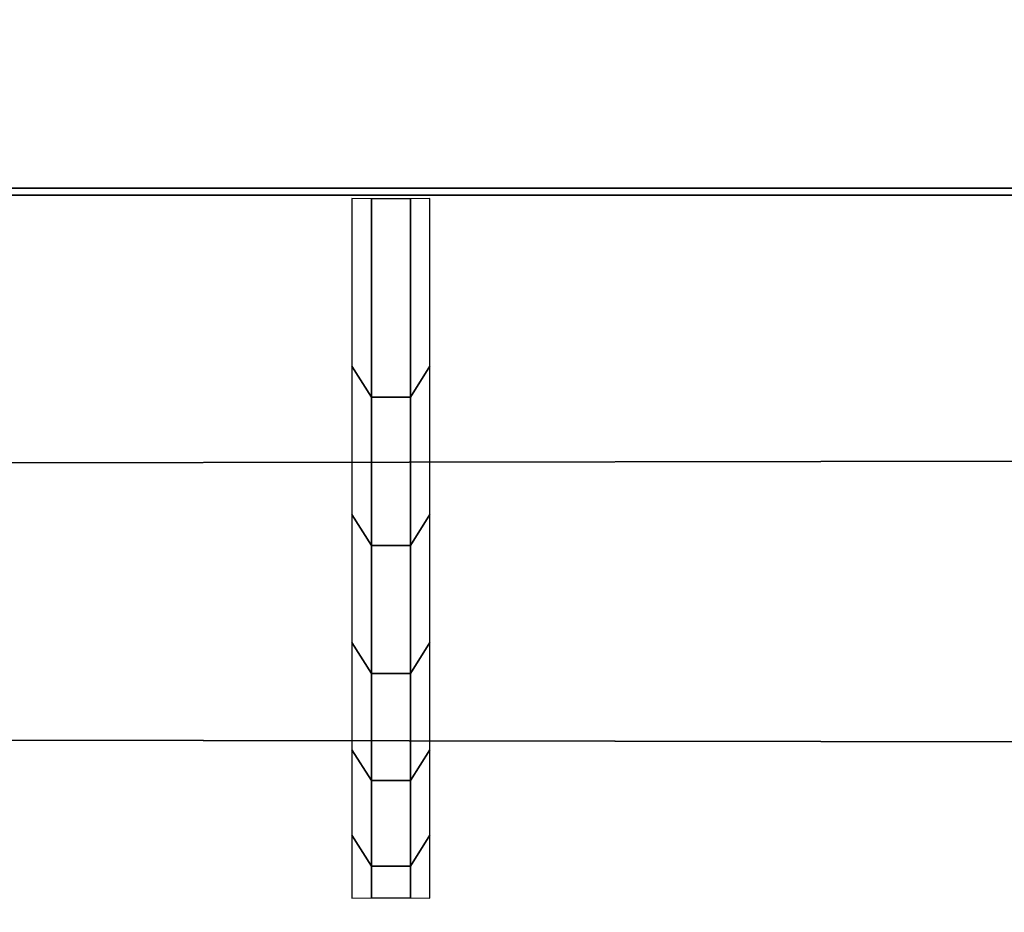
# Model space of a CAD drawing. Header units: inches. Extents: x 0 to 69, y -28.1 to 0.
# Tile 234 of 256: x 46.176 to 46.307, y -27.959 to -27.84. Entities that reach past the tile are written whole.
import ezdxf

# ---------------------------------------------------------------- set-up
doc = ezdxf.new("R2010")
doc.units = ezdxf.units.IN
doc.header["$LTSCALE"] = 0.03937
doc.header["$MEASUREMENT"] = 0
doc.layers.add('A-FURN-3-ST', color=151, linetype='Continuous')
doc.layers.add('A-FURN-3-STITCH', color=15, linetype='Continuous')

msp = doc.modelspace()

# ---------------------------------------------------------------- meshes
at = {"layer": 'A-FURN-3-ST'}
mesh = msp.add_polyface(dxfattribs=at)
corners = [(0.25, -4.85038, 5), (68.75, -27.51, 5), (0.25, -27.51, 5), (0.125, -4.85038, 5.03349), (0.125, -27.51, 5.03349), (0.25, -28.01, 5.5), (0.125, -27.97651, 5.5), (0.25, -27.97194, 5.30866), (0.125, -27.941, 5.32148), (0.25, -27.86356, 5.14645), (0.125, -27.83987, 5.17013), (0.25, -27.70134, 5.03806), (0.125, -27.68853, 5.069), (0.03349, -27.65351, 5.15355), (0.03349, -27.885, 5.5), (0.25, -28.01, 16.9), (0.125, -27.97651, 16.9), (0.25, -26.91, 18), (0.125, -26.91, 17.96651), (0.25, -27.1947, 17.96252), (0.125, -27.18603, 17.93017), (0.25, -27.46, 17.85263), (0.125, -27.44325, 17.82362), (0.25, -27.68782, 17.67782), (0.125, -27.66414, 17.65413), (0.25, -27.86263, 17.45), (0.125, -27.83362, 17.43325), (0.25, -27.97252, 17.1847), (0.125, -27.94017, 17.17603), (0.03349, -27.85178, 17.15235), (0.03349, -26.91, 17.875), (0.03349, -27.59943, 17.58943), (0.03349, -27.75438, 17.3875), (0.125, -5.45916, 17.96651), (0.25, -5.45916, 18), (68.75, -28.01, 16.9), (68.75, -27.97252, 17.1847), (68.75, -27.86263, 17.45), (68.75, -27.68782, 17.67782), (68.75, -27.46, 17.85263), (68.75, -27.1947, 17.96252), (68.75, -27.70134, 5.03806), (68.75, -27.86356, 5.14645), (68.75, -27.97194, 5.30866)]
mesh.append_faces([[corners[k] for k in face] for face in [(0, 1, 2), (3, 2, 4), (5, 6, 7), (7, 6, 8), (7, 8, 9), (9, 8, 10), (9, 10, 11), (11, 10, 12), (11, 12, 2), (2, 12, 4), (4, 12, 13), (14, 8, 6), (5, 15, 6), (6, 15, 16), (6, 16, 14), (17, 18, 19), (19, 18, 20), (19, 20, 21), (21, 20, 22), (21, 22, 23), (23, 22, 24), (23, 24, 25), (25, 24, 26), (25, 26, 27), (27, 26, 28), (27, 28, 15), (15, 28, 16), (16, 28, 29), (18, 30, 20), (24, 31, 32, 26), (26, 32, 29, 28), (33, 30, 18), (34, 18, 17), (15, 35, 27), (27, 36, 25), (25, 37, 23), (23, 38, 21), (21, 39, 19), (19, 40, 17), (5, 35, 15), (2, 1, 11), (11, 41, 9), (9, 42, 7), (7, 43, 5)]])
mesh = msp.add_polyface(dxfattribs=at)
corners = [(68.875, -4.85038, 5.03349), (68.96651, -27.51, 5.125), (68.875, -27.51, 5.03349), (68.75, -4.85038, 5), (68.75, -27.51, 5), (68.96651, -27.85646, 5.35649), (68.875, -27.97651, 5.5), (68.875, -27.941, 5.32148), (68.75, -28.01, 5.5), (68.75, -27.97194, 5.30866), (68.875, -27.83987, 5.17013), (68.75, -27.86356, 5.14645), (68.875, -27.68853, 5.069), (68.75, -27.70134, 5.03806), (68.96651, -27.65351, 5.15355), (68.96651, -27.77517, 5.23483), (68.96651, -27.885, 16.9), (68.875, -27.97651, 16.9), (68.75, -28.01, 16.9), (68.875, -27.94017, 17.17603), (68.75, -27.97252, 17.1847), (68.96651, -27.16235, 17.84178), (68.875, -26.91, 17.96651), (68.875, -27.18603, 17.93017), (68.75, -26.91, 18), (68.75, -27.1947, 17.96252), (68.875, -27.44325, 17.82362), (68.75, -27.46, 17.85263), (68.875, -27.66414, 17.65413), (68.75, -27.68782, 17.67782), (68.875, -27.83362, 17.43325), (68.75, -27.86263, 17.45), (68.875, -5.45916, 17.96651), (0.25, -27.97252, 17.1847), (0.25, -27.86263, 17.45), (0.25, -27.68782, 17.67782), (0.25, -27.46, 17.85263), (0.25, -27.1947, 17.96252), (0.25, -26.91, 18), (0.25, -28.01, 5.5), (0.25, -27.70134, 5.03806), (0.25, -27.86356, 5.14645), (0.25, -27.97194, 5.30866), (68.75, -5.45916, 18)]
mesh.append_faces([[corners[k] for k in face] for face in [(0, 1, 2), (3, 2, 4), (5, 6, 7), (7, 6, 8), (7, 8, 9), (7, 9, 10), (10, 9, 11), (10, 11, 12), (12, 11, 13), (12, 13, 2), (2, 13, 4), (2, 1, 12), (12, 14, 15, 10), (6, 16, 17), (6, 17, 8), (8, 17, 18), (16, 19, 17), (17, 19, 20), (17, 20, 18), (21, 22, 23), (22, 24, 23), (23, 24, 25), (23, 25, 26), (26, 25, 27), (26, 27, 28), (28, 27, 29), (28, 29, 30), (30, 29, 31), (30, 31, 19), (19, 31, 20), (32, 24, 22), (33, 18, 20), (34, 20, 31), (35, 31, 29), (36, 29, 27), (37, 27, 25), (38, 25, 24), (8, 18, 39), (40, 4, 13), (41, 13, 11), (42, 11, 9), (39, 9, 8), (24, 43, 38)]])
at = {"layer": 'A-FURN-3-STITCH'}
mesh = msp.add_polymesh((7, 4), dxfattribs=at)
for k, corner in enumerate([(46.22006, -27.95741, 17.23487), (46.22266, -27.95738, 17.23486), (46.22787, -27.95738, 17.23486), (46.23048, -27.95741, 17.23487), (46.22006, -27.94898, 17.27306), (46.22266, -27.95311, 17.27487), (46.22787, -27.95311, 17.27487), (46.23048, -27.94898, 17.27306), (46.22006, -27.93758, 17.31046), (46.22266, -27.94171, 17.31227), (46.22787, -27.94171, 17.31227), (46.23048, -27.93758, 17.31046), (46.22006, -27.92328, 17.34685), (46.22266, -27.92741, 17.34867), (46.22787, -27.92741, 17.34867), (46.23048, -27.92328, 17.34685), (46.22006, -27.90618, 17.38202), (46.22266, -27.91031, 17.38383), (46.22787, -27.91031, 17.38383), (46.23048, -27.90618, 17.38202), (46.22006, -27.88637, 17.41573), (46.22266, -27.8905, 17.41754), (46.22787, -27.8905, 17.41754), (46.23048, -27.88637, 17.41573), (46.22006, -27.86397, 17.44778), (46.22266, -27.86402, 17.4478), (46.22787, -27.86402, 17.4478), (46.23048, -27.86397, 17.44778)]):
    mesh.set_mesh_vertex(divmod(k, 4), corner)

doc.saveas('drawing.dxf')
